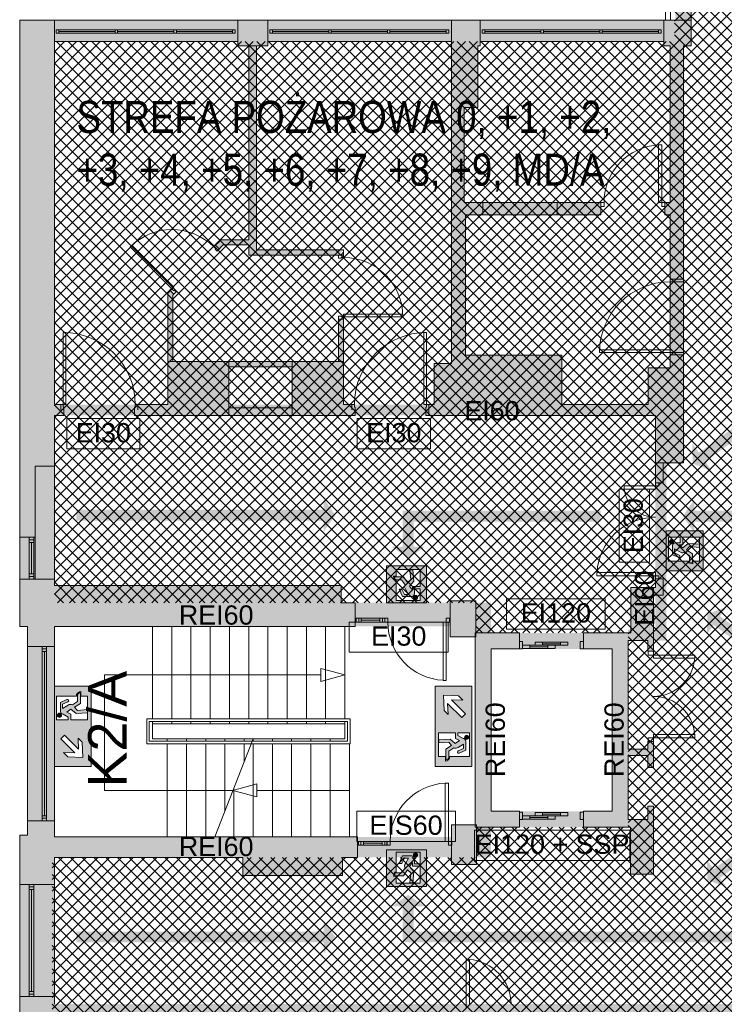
# Paper-space layout 'AP-07 STREFY POŻAROWE I EWAKUACJA - PIĘTRO 5' of a CAD drawing. Header units: millimetres. Extents: x 0 to 594, y 0 to 450.
# Tile 4 of 14: x 71 to 181, y 202 to 355. Entities that reach past the tile are written whole.
import ezdxf
from ezdxf.xclip import XClip

# ---------------------------------------------------------------- set-up
doc = ezdxf.new("R2010")
doc.units = ezdxf.units.MM
doc.header["$MEASUREMENT"] = 0
doc.header["$XCLIPFRAME"] = 0
for name, color, linetype, lineweight, true_color in [('A_ewakuacja_Nr_pióra__104', 7, 'Continuous', 5, 0x006532), ('A_podkład_Nr_pióra__254', 7, 'Continuous', 5, 0xfdfdfd), ('A_ppoż proj_Nr_pióra__104', 7, 'Continuous', 5, 0x006532), ('A_ppoż proj_Nr_pióra__70', 7, 'Continuous', 5, 0x65fe00), ('A_ppoż proj_Nr_pióra__71', 7, 'Continuous', 5, 0xcbfe65), ('A_ppoż proj_Nr_pióra__82', 7, 'Continuous', 5, 0x329800)]:
    doc.layers.add(name, color=color, linetype=linetype, lineweight=lineweight, true_color=true_color)
for name, color, linetype, lineweight in [('A_ewakuacja_Nr_pióra__4', 94, 'Continuous', 18), ('A_podkład_Nr_pióra__2', 8, 'Continuous', 13), ('A_ppoż proj_Nr_pióra__1', 7, 'Continuous', 20), ('A_ppoż proj_Nr_pióra__4', 94, 'Continuous', 18), ('A_ppoż proj_Nr_pióra__81', 2, 'Continuous', 5)]:
    doc.layers.add(name, color=color, linetype=linetype, lineweight=lineweight)
doc.layers.add('A_podrys', color=7, linetype='Continuous')
doc.styles.add('STYL_AUTOMATYCZNY_1', font='arial.ttf')
doc.styles.add('STYL_AUTOMATYCZNY_2', font='ARIALN.TTF')
doc.linetypes.add('BATTING', pattern='A,0,[1,AP-07 STREFY POŻAROWE I EWAKUACJA - PIĘTRO 51.Shx,S=4.001,R=0,X=0,Y=0],-4.001,0', length=4.001)

# ---------------------------------------------------------------- blocks, each defined once
blk = doc.blocks.new('Rysunek_1_1', base_point=(-1569.28, -182.96))
at = {"layer": 'A_ewakuacja_Nr_pióra__104', "linetype": 'Continuous', "lineweight": 0, "true_color": 0x004c26}
h = blk.add_hatch(color=118, dxfattribs=at)
h.paths.add_polyline_path([(171.53, 275.49), (171.53, 269.24), (177.27, 269.24), (177.27, 275.49)])
h.paths.add_polyline_path([(174.08, 273.29), (174.08, 274.49), (176.71, 274.49), (176.71, 270.77), (175.66, 270.77), (175.66, 270.34), (175, 270.51), (175, 270.77), (171.88, 270.77), (171.88, 274.49), (173.7, 274.49), (173.7, 273.6), (172.91, 273.6, 0.414214), (172.49, 273.19), (172.49, 271.76), (173.64, 271.25), (173.64, 271.65), (172.82, 272.04), (172.82, 272.7), (173.66, 272.22), (173.84, 272.11, 0.230447), (174.33, 272.15), (175.12, 271.6), (175.12, 270.61), (175.59, 270.48), (175.59, 271.91), (174.68, 272.51), (175.13, 273.04), (176.68, 272.89), (176.68, 273.38), (174.91, 273.51), (174.11, 272.83), (173.48, 273.29)], flags=0)
for points in [[(172.02, 273.67, 1), (172.64, 273.88, 1)], [(132.32, 264.77, 1), (132.53, 265.39, 1)], [(76.78, 247.02, 1), (77.07, 246.43, 1)], [(140.56, 243, 1), (140.27, 243.59, 1)], [(132.32, 225.26, 1), (132.53, 224.64, 1)]]:
    blk.add_hatch(color=118, dxfattribs=at).paths.add_polyline_path(points)
h = blk.add_hatch(color=118, dxfattribs=at)
h.paths.add_polyline_path([(134.14, 264.27), (134.14, 270.01), (127.9, 270.01), (127.9, 264.27)])
h.paths.add_polyline_path([(131.95, 266.83), (131.95, 266.23), (131.48, 266.86), (132.16, 267.66), (132.03, 269.42), (131.55, 269.42), (131.69, 267.88), (131.16, 267.42), (130.57, 268.33), (129.14, 268.33), (129.26, 267.86), (130.25, 267.86), (130.81, 267.08, 0.230447), (130.77, 266.58), (130.87, 266.41), (131.36, 265.56), (130.69, 265.56), (130.3, 266.39), (129.9, 266.39), (130.41, 265.24), (131.84, 265.24, 0.414214), (132.25, 265.65), (132.25, 266.45), (133.14, 266.45), (133.14, 264.62), (129.43, 264.62), (129.43, 267.75), (129.17, 267.75), (128.99, 268.41), (129.43, 268.41), (129.43, 269.46), (133.14, 269.46), (133.14, 266.83)], flags=0)
h = blk.add_hatch(color=118, dxfattribs=at)
h.paths.add_polyline_path([(81.86, 251.26), (76.12, 251.26), (76.12, 245.01), (81.86, 245.01)])
h.paths.add_polyline_path([(76.47, 246.01), (76.47, 249.73), (79.6, 249.73), (79.6, 249.99, -0.24241), (80.26, 250.46), (80.26, 249.73), (81.3, 249.73), (81.3, 246.01), (78.68, 246.01), (78.68, 246.9), (78.08, 247.2), (78.71, 247.67), (79.51, 246.99), (81.27, 247.12), (81.27, 247.61), (79.73, 247.46), (79.27, 247.99), (80.18, 248.59), (80.18, 250.24, 0.304489), (79.71, 249.89), (79.71, 248.9), (78.93, 248.35, 0.230447), (78.43, 248.39), (78.26, 248.28), (77.41, 247.8), (77.41, 248.46), (78.24, 248.85, 1.14772), (78.09, 249.18), (77.08, 248.74), (77.08, 247.31, 0.414214), (77.5, 246.9), (78.3, 246.45), (78.3, 246.01)], flags=0)
h = blk.add_hatch(color=118, dxfattribs=at)
h.paths.add_polyline_path([(135.48, 251.26), (135.48, 245.01), (141.22, 245.01), (141.22, 251.26)])
h.paths.add_polyline_path([(136.88, 247.49), (136.77, 249.86), (139.13, 249.75), (139.79, 249.09), (138.02, 249.16), (140.23, 246.95), (139.66, 246.38), (137.44, 248.58), (137.52, 246.85)], flags=0)
h = blk.add_hatch(color=118, dxfattribs=at)
h.paths.add_polyline_path([(81.86, 238.76), (81.86, 245.01), (76.12, 245.01), (76.12, 238.76)])
h.paths.add_polyline_path([(80.46, 242.53), (80.56, 240.16), (78.21, 240.27), (77.55, 240.92), (79.32, 240.86), (77.11, 243.07), (77.68, 243.64), (79.89, 241.43), (79.82, 243.17)], flags=0)
h = blk.add_hatch(color=118, dxfattribs=at)
h.paths.add_polyline_path([(135.48, 238.76), (141.22, 238.76), (141.22, 245.01), (135.48, 245.01)])
h.paths.add_polyline_path([(140.87, 244.01), (140.87, 240.29), (137.74, 240.29), (137.74, 240.03, -0.24241), (137.08, 239.55), (137.08, 240.29), (136.03, 240.29), (136.03, 244), (138.66, 244), (138.66, 243.11), (139.26, 242.81), (138.63, 242.35), (137.83, 243.03), (136.07, 242.9), (136.07, 242.41), (137.61, 242.55), (138.06, 242.03), (137.16, 241.43), (137.16, 239.78, 0.304489), (137.63, 240.13), (137.63, 241.12), (138.41, 241.67, 0.230447), (138.91, 241.63), (139.08, 241.73), (139.93, 242.22), (139.93, 241.56), (139.1, 241.17, 1.14772), (139.25, 240.83), (140.25, 241.28), (140.25, 242.71, 0.414214), (139.84, 243.12), (139.04, 243.56), (139.04, 244.01)], flags=0)
h = blk.add_hatch(color=118, dxfattribs=at)
h.paths.add_polyline_path([(134.14, 225.76), (127.9, 225.76), (127.9, 220.02), (134.14, 220.02)])
h.paths.add_polyline_path([(131.95, 223.2), (133.14, 223.2), (133.14, 220.58), (129.43, 220.58), (129.43, 221.63), (128.99, 221.63), (129.17, 222.28), (129.43, 222.28), (129.43, 225.41), (133.14, 225.41), (133.14, 223.58), (132.25, 223.58), (132.25, 224.38, 0.414214), (131.84, 224.8), (130.41, 224.8), (129.9, 223.64), (130.3, 223.64), (130.69, 224.47), (131.36, 224.47), (130.87, 223.62), (130.77, 223.45, 0.230447), (130.81, 222.95), (130.25, 222.17), (129.26, 222.17), (129.14, 221.7), (130.57, 221.7), (131.16, 222.61), (131.69, 222.15), (131.55, 220.61), (132.03, 220.61), (132.16, 222.37), (131.48, 223.17), (131.95, 223.8)], flags=0)
at = {"layer": 'A_podkład_Nr_pióra__2', "linetype": 'Continuous', "lineweight": 13}
h = blk.add_hatch(dxfattribs=at)
h.set_pattern_fill('CEGŁA_ZWYKŁA_0001', color=8, style=0, pattern_type=2)
h.set_pattern_definition([(45, (-1795.77445, 1342.5729), (-0.4596194, 0.4596194), [])])
h.paths.add_polyline_path([(120.42, 318.47), (121.22, 318.47), (121.22, 319.27)])
at = {"layer": 'A_podkład_Nr_pióra__254', "linetype": 'Continuous', "lineweight": 5, "true_color": 0xfdfdfd}
h = blk.add_hatch(color=7, dxfattribs=at)
h.paths.add_polyline_path([(70.72, 133.27), (538.72, 133.27), (538.72, 136.57), (538.72, 199.87), (538.72, 202.87), (534.02, 202.87), (534.02, 201.67), (532.42, 201.67), (532.42, 199.87), (533.32, 199.87), (533.32, 136.57), (504.72, 136.57), (504.72, 137.27), (503.22, 137.27), (503.22, 159.77), (508.32, 159.77), (508.32, 166.27), (503.22, 166.27), (503.22, 178.37), (513.92, 178.37), (513.92, 181.47), (521.22, 181.47), (521.22, 199.87), (521.42, 199.87), (521.42, 201.67), (520.12, 201.67), (520.12, 199.87), (519.92, 199.87), (519.92, 182.77), (513.92, 182.77), (503.22, 182.77), (503.22, 195.67), (512.12, 195.67), (512.12, 201.67), (493.62, 201.67), (483.12, 201.67), (482.22, 201.67), (482.22, 195.67), (483.12, 195.67), (483.12, 199.77), (493.62, 199.77), (493.62, 195.67), (501.62, 195.67), (501.62, 137.27), (500.42, 137.27), (500.42, 136.57), (471.82, 136.57), (471.82, 137.27), (471.82, 145.07), (470.52, 145.07), (470.52, 186.87), (471.62, 186.87), (471.62, 193.67), (470.52, 193.67), (470.52, 199.87), (471.22, 199.87), (471.22, 201.67), (468.62, 201.67), (468.62, 199.87), (468.92, 199.87), (468.92, 193.67), (467.82, 193.67), (467.82, 186.87), (468.92, 186.87), (468.92, 145.07), (468.02, 145.07), (468.02, 137.27), (467.42, 137.27), (467.42, 136.57), (438.82, 136.57), (438.82, 137.27), (437.22, 137.27), (437.22, 195.67), (445.62, 195.67), (445.62, 199.87), (456.02, 199.87), (456.02, 195.67), (456.62, 195.67), (456.62, 199.87), (456.62, 201.67), (445.62, 201.67), (427.62, 201.67), (416.42, 201.67), (416.42, 199.87), (416.42, 195.67), (417.02, 195.67), (417.02, 199.87), (427.62, 199.87), (427.62, 195.67), (435.62, 195.67), (435.62, 137.27), (434.42, 137.27), (434.42, 136.57), (405.82, 136.57), (405.82, 137.27), (405.82, 145.27), (404.72, 145.27), (404.72, 186.87), (405.62, 186.87), (405.62, 193.67), (404.82, 193.67), (404.82, 199.87), (404.82, 201.67), (402.42, 201.67), (402.42, 199.87), (403.12, 199.87), (403.12, 193.67), (401.82, 193.67), (401.82, 186.87), (402.92, 186.87), (402.92, 175.97), (402.22, 175.97), (402.22, 174.97), (402.92, 174.97), (402.92, 145.27), (401.82, 145.27), (401.82, 137.27), (401.52, 137.27), (401.52, 136.57), (372.92, 136.57), (372.92, 137.27), (371.52, 137.27), (371.52, 174.97), (386.12, 174.97), (386.12, 179.27), (390.22, 179.27), (390.22, 174.97), (391.22, 174.97), (391.22, 175.97), (390.82, 175.97), (390.82, 179.87), (386.12, 179.87), (386.12, 180.07), (385.22, 180.07), (385.22, 175.97), (371.52, 175.97), (371.52, 195.67), (385.22, 195.67), (385.22, 187.07), (386.12, 187.07), (386.12, 195.67), (390.92, 195.67), (390.92, 199.87), (391.42, 199.87), (391.42, 201.67), (390.92, 201.67), (369.82, 201.67), (362.02, 201.67), (350.62, 201.67), (350.62, 199.87), (350.92, 199.87), (350.92, 195.57), (351.52, 195.57), (351.52, 199.87), (362.02, 199.87), (362.02, 195.57), (369.82, 195.57), (369.82, 137.27), (368.42, 137.27), (368.42, 136.57), (339.82, 136.57), (339.82, 137.27), (339.62, 137.27), (339.62, 145.27), (339.12, 145.27), (339.12, 187.17), (339.62, 187.17), (339.62, 193.97), (338.52, 193.97), (338.52, 199.87), (339.02, 199.87), (339.02, 201.67), (337.02, 201.67), (337.02, 199.87), (337.02, 193.97), (336.02, 193.97), (336.02, 187.17), (336.42, 187.17), (336.42, 145.27), (336.02, 145.27), (336.02, 137.27), (335.72, 137.27), (335.72, 136.57), (307.12, 136.57), (307.12, 137.27), (305.72, 137.27), (305.72, 195.67), (314.22, 195.67), (314.22, 199.87), (324.72, 199.87), (324.72, 195.67), (325.32, 195.67), (325.32, 199.87), (325.42, 199.87), (325.42, 201.67), (314.22, 201.67), (295.42, 201.67), (284.42, 201.67), (284.42, 199.87), (284.32, 199.87), (284.32, 195.67), (284.92, 195.67), (284.92, 199.87), (295.42, 199.87), (295.42, 195.67), (303.92, 195.67), (303.92, 137.27), (302.72, 137.27), (302.72, 136.57), (274.12, 136.57), (274.12, 137.27), (273.52, 137.27), (273.52, 145.27), (273.02, 145.27), (273.02, 187.17), (273.47, 187.17), (273.47, 193.97), (272.42, 193.97), (272.42, 199.87), (272.82, 199.87), (272.82, 201.67), (271.67, 201.67), (269.62, 201.67), (269.62, 199.77), (270.72, 199.77), (270.72, 193.97), (269.87, 193.97), (269.87, 187.17), (270.32, 187.17), (270.32, 145.27), (269.92, 145.27), (269.92, 137.27), (269.42, 137.27), (269.42, 136.57), (240.82, 136.57), (240.82, 137.27), (239.32, 137.27), (239.32, 195.67), (247.72, 195.67), (247.72, 199.77), (258.22, 199.77), (258.22, 195.67), (258.82, 195.67), (258.82, 199.77), (258.62, 199.77), (258.62, 201.67), (247.72, 201.67), (236.52, 201.67), (236.52, 195.67), (237.62, 195.67), (237.62, 137.27), (236.42, 137.27), (236.42, 136.57), (207.82, 136.57), (207.82, 137.27), (207.42, 137.27), (207.42, 145.27), (205.12, 145.27), (205.12, 187.17), (207.42, 187.17), (207.42, 195.77), (220.52, 195.77), (220.52, 201.67), (198.62, 201.67), (186.72, 201.67), (186.72, 200.07), (187.52, 200.07), (187.52, 195.67), (188.62, 195.67), (188.62, 200.07), (198.62, 200.07), (198.62, 195.77), (203.62, 195.77), (203.62, 187.17), (203.62, 182.37), (188.62, 182.37), (188.62, 187.67), (187.52, 187.67), (187.52, 181.27), (203.62, 181.27), (203.62, 145.27), (203.62, 137.27), (203.52, 137.27), (203.52, 136.57), (174.92, 136.57), (174.92, 137.27), (173.52, 137.27), (173.52, 169.87), (171.92, 169.87), (171.92, 137.27), (170.52, 137.27), (170.52, 136.57), (141.92, 136.57), (141.92, 137.27), (141.62, 137.27), (141.62, 145.07), (140.62, 145.07), (140.62, 181.67), (147.02, 181.67), (147.02, 178.67), (160.72, 178.67), (160.72, 195.27), (160.72, 200.07), (169.32, 200.07), (169.32, 196.07), (171.92, 196.07), (171.92, 178.87), (173.52, 178.87), (173.52, 200.07), (177.72, 200.07), (177.72, 201.67), (173.52, 201.67), (169.32, 201.67), (160.72, 201.67), (149.42, 201.67), (147.82, 201.67), (147.82, 200.47), (149.42, 200.47), (149.42, 195.27), (159.52, 195.27), (159.52, 182.67), (147.02, 182.67), (140.62, 182.67), (140.62, 186.57), (141.82, 186.57), (141.82, 194.17), (137.82, 194.17), (137.82, 191.27), (127.92, 191.27), (127.92, 196.37), (127.92, 198.27), (130.02, 198.27), (130.02, 200.47), (139.82, 200.47), (139.82, 201.67), (130.02, 201.67), (127.92, 201.67), (121.12, 201.67), (121.12, 196.37), (127.32, 196.37), (127.32, 191.27), (121.12, 191.27), (121.12, 183.97), (137.82, 183.97), (137.82, 145.07), (137.82, 137.27), (137.62, 137.27), (137.62, 136.57), (109.02, 136.57), (109.02, 137.27), (104.72, 137.27), (104.72, 136.57), (76.12, 136.57), (76.12, 164.67), (101.52, 164.67), (101.52, 195.87), (109.32, 195.87), (109.32, 200.07), (112.12, 200.07), (112.12, 201.67), (109.32, 201.67), (93.52, 201.67), (90.52, 201.67), (90.52, 200.07), (93.52, 200.07), (93.52, 195.87), (100.02, 195.87), (100.02, 166.27), (76.12, 166.27), (76.12, 200.07), (81.52, 200.07), (81.52, 201.67), (76.12, 201.67), (76.12, 202.87), (76.12, 224.57), (105.52, 224.57), (105.52, 221.77), (121.07, 221.77), (121.07, 224.57), (123.37, 224.57), (123.37, 226.47), (123.52, 226.47), (123.52, 227.07), (123.37, 227.07), (123.37, 227.77), (121.07, 227.77), (105.52, 227.77), (76.12, 227.77), (76.12, 228.02), (76.12, 257.47), (76.12, 260.57), (120.82, 260.57), (123.02, 260.57), (123.02, 261.27), (123.17, 261.27), (123.17, 261.87), (123.02, 261.87), (123.02, 264.27), (120.82, 264.27), (120.82, 266.97), (76.12, 266.97), (76.12, 293.47), (93.82, 293.47), (103.32, 293.47), (113.22, 293.47), (122.52, 293.47), (122.52, 295.17), (121.22, 295.17), (121.22, 301.87), (121.22, 308.47), (120.42, 308.47), (120.42, 301.87), (113.22, 301.87), (103.32, 301.87), (94.62, 301.87), (94.62, 312.23), (94.76, 312.37), (94.2, 312.94), (93.82, 312.56), (93.82, 301.87), (93.82, 295.17), (76.12, 295.17), (76.12, 351.77), (104.72, 351.77), (104.72, 351.07), (106.42, 351.07), (106.42, 320.87), (102.13, 320.87), (101.27, 320.01), (101.83, 319.44), (102.46, 320.07), (106.42, 320.07), (106.42, 318.47), (120.42, 318.47), (121.22, 319.27), (107.62, 319.27), (107.62, 351.07), (109.42, 351.07), (109.42, 351.77), (138.02, 351.77), (138.02, 341.47), (138.02, 326.67), (138.02, 301.57), (135.32, 301.57), (135.32, 295.17), (134.52, 295.17), (134.52, 293.47), (155.22, 293.47), (168.72, 293.47), (169.82, 293.47), (169.82, 286.07), (169.82, 281.47), (171.02, 281.47), (171.02, 286.07), (174.22, 286.07), (174.22, 293.47), (174.22, 300.87), (174.22, 302.82), (174.22, 315.42), (174.22, 351.07), (175.42, 351.07), (175.42, 355.07), (175.42, 356.17), (175.42, 357.77), (175.42, 364.12), (175.42, 372.08), (175.42, 382.62), (175.42, 383.07), (175.42, 383.87), (174.17, 383.87), (169.42, 383.87), (144.92, 383.87), (144.92, 388.37), (169.02, 388.37), (172.62, 388.37), (173.52, 388.37), (174.17, 388.37), (175.42, 388.37), (175.42, 389.62), (175.42, 396.67), (174.17, 396.67), (173.52, 396.67), (172.92, 396.67), (172.92, 390.87), (169.02, 390.87), (144.92, 390.87), (144.92, 413.87), (169.42, 413.87), (172.92, 413.87), (172.92, 412.37), (172.92, 411.57), (173.02, 411.57), (173.02, 410.47), (173.52, 410.47), (174.17, 410.47), (175.42, 410.47), (175.42, 412.37), (175.42, 415.12), (175.42, 418.17), (175.42, 419.77), (174.17, 419.77), (173.52, 419.77), (173.02, 419.77), (172.92, 419.77), (172.92, 418.17), (172.92, 416.37), (169.42, 416.37), (144.92, 416.37), (144.92, 439.37), (169.02, 439.37), (172.62, 439.37), (172.92, 439.37), (172.92, 433.57), (173.52, 433.57), (174.17, 433.57), (175.42, 433.57), (175.42, 439.37), (175.42, 440.62), (175.42, 441.87), (175.42, 443.37), (174.17, 443.37), (173.52, 443.37), (173.52, 442.57), (173.02, 442.57), (172.92, 442.57), (172.92, 441.87), (172.62, 441.87), (169.02, 441.87), (143.67, 441.87), (142.42, 441.87), (142.42, 440.62), (142.42, 415.12), (142.42, 389.62), (142.42, 382.62), (142.42, 381.37), (143.67, 381.37), (169.42, 381.37), (172.92, 381.37), (172.92, 372.08), (172.92, 368.36), (172.92, 364.12), (172.92, 356.17), (172.92, 355.07), (171.12, 355.07), (109.42, 355.07), (104.72, 355.07), (70.72, 355.07), (70.72, 260.57), (71.92, 260.57), (71.92, 257.47), (71.92, 228.02), (70.72, 228.02), (70.72, 202.87)])
h.paths.add_polyline_path([(113.22, 294.67), (103.32, 294.67), (103.32, 301.07), (113.22, 301.07)], flags=0)
h.paths.add_polyline_path([(140.22, 326.67), (140.02, 326.67), (140.02, 341.47), (142.12, 341.47), (142.12, 351.07), (142.52, 351.07), (142.52, 351.77), (171.12, 351.77), (171.12, 351.07), (172.12, 351.07), (172.12, 326.67), (171.32, 326.67), (171.32, 324.77), (172.12, 324.77), (172.12, 315.42), (172.12, 302.82), (172.12, 300.87), (168.72, 300.87), (168.72, 295.17), (155.22, 295.17), (155.22, 302.87), (140.22, 302.87), (140.22, 324.77), (142.92, 324.77), (154.52, 324.77), (161.32, 324.77), (161.32, 326.67), (154.52, 326.67), (142.92, 326.67)], flags=0)
for points in [[(158.62, 229.27), (163.07, 229.27), (165.57, 229.27), (165.92, 229.27), (165.92, 221.97), (169.52, 221.97), (169.52, 230.47), (169.52, 232.57), (168.67, 232.57), (168.67, 230.47), (165.57, 230.47), (165.57, 240.47), (168.67, 240.47), (168.67, 238.57), (169.52, 238.57), (169.52, 242.62), (168.67, 242.62), (168.67, 241.47), (165.57, 241.47), (165.57, 258.37), (168.67, 258.37), (168.67, 256.72), (169.52, 256.72), (169.52, 258.37), (169.52, 265.47), (171.02, 265.47), (171.02, 268.47), (169.82, 268.47), (169.82, 266.67), (169.52, 266.67), (166.02, 266.67), (166.02, 259.57), (165.57, 259.57), (158.62, 259.57), (158.62, 257.07), (163.07, 257.07), (163.07, 231.77), (158.62, 231.77)], [(137.82, 258.97), (141.72, 258.97), (141.72, 229.67), (138.02, 229.67), (138.02, 223.47), (141.92, 223.47), (141.92, 229.27), (144.22, 229.27), (148.62, 229.27), (148.62, 231.77), (144.22, 231.77), (144.22, 257.07), (148.62, 257.07), (148.62, 259.57), (141.82, 259.57), (141.82, 264.57), (137.82, 264.57)]]:
    blk.add_hatch(color=7, dxfattribs=at).paths.add_polyline_path(points)
at = {"layer": 'A_ppoż proj_Nr_pióra__104', "linetype": 'Continuous', "lineweight": 5, "true_color": 0x006532}
for points in [[(187.63, 293.51), (186.64, 294.89), (176.61, 287.68), (175.58, 289.11), (175.64, 285.93), (178.63, 284.86), (177.6, 286.3)], [(79.55, 277.08), (118.11, 277.08), (118.11, 275.31), (119.91, 277.93), (118.11, 280.55), (118.11, 278.78), (79.55, 278.78)], [(175.9, 275.15), (175.9, 276.92), (195.79, 276.92), (195.79, 275.15), (197.59, 277.77), (195.79, 280.39), (195.79, 278.62), (175.9, 278.62), (175.9, 280.39), (174.1, 277.77)], [(128.68, 273.02), (131.3, 271.21), (133.92, 273.02), (132.15, 273.02), (132.15, 276.92), (161.29, 276.92), (161.29, 278.62), (130.45, 278.62), (130.45, 276.92), (130.45, 273.02)], [(189.91, 254.97), (179.89, 262.18), (180.92, 263.61), (177.92, 262.54), (177.86, 259.36), (178.89, 260.79), (188.92, 253.59)], [(189.91, 228.58), (188.92, 229.96), (178.89, 222.75), (177.86, 224.19), (177.92, 221.01), (180.92, 219.94), (179.89, 221.37)], [(128.68, 216.92), (130.45, 216.92), (130.45, 213.02), (130.45, 211.32), (182.47, 211.32), (182.47, 213.02), (132.15, 213.02), (132.15, 216.92), (133.92, 216.92), (131.3, 218.72)], [(79.55, 211.32), (118.11, 211.32), (118.11, 209.55), (119.91, 212.17), (118.11, 214.78), (118.11, 213.02), (79.55, 213.02)], [(175.5, 211.32), (195.39, 211.32), (195.39, 209.55), (197.19, 212.17), (195.39, 214.78), (195.39, 213.02), (175.5, 213.02)]]:
    blk.add_hatch(color=128, dxfattribs=at).paths.add_polyline_path(points)
at = {"layer": 'A_ppoż proj_Nr_pióra__4', "linetype": 'Continuous', "lineweight": 0, "true_color": 0x002000}
for points in [[(70.72, 260.57), (141.72, 260.57), (141.72, 264.27), (70.72, 264.27)], [(141.72, 264.27), (141.72, 224.57), (144.22, 224.57), (144.22, 264.27)], [(144.22, 257.07), (165.57, 257.07), (165.57, 259.57), (144.22, 259.57)], [(163.07, 257.07), (163.07, 231.77), (165.57, 231.77), (165.57, 257.07)], [(144.22, 231.77), (144.22, 229.27), (165.57, 229.27), (165.57, 231.77)], [(70.72, 224.57), (141.72, 224.57), (141.72, 227.77), (70.72, 227.77)]]:
    blk.add_hatch(color=98, dxfattribs=at).paths.add_polyline_path(points)
at = {"layer": 'A_ppoż proj_Nr_pióra__70', "linetype": 'Continuous', "lineweight": 0, "true_color": 0x193f00}
for points in [[(70.72, 293.47), (172.12, 293.47), (172.12, 295.17), (70.72, 295.17)], [(171.52, 258.37), (171.52, 293.47), (169.82, 293.47), (169.82, 258.37)], [(165.57, 258.37), (169.82, 258.37), (169.82, 260.07), (165.57, 260.07)]]:
    blk.add_hatch(color=88, dxfattribs=at).paths.add_polyline_path(points)
at = {"layer": 'A_ppoż proj_Nr_pióra__71', "linetype": 'Continuous', "lineweight": 5, "true_color": 0xcbfe65}
h = blk.add_hatch(dxfattribs=at)
h.set_pattern_fill('bloczki_betonowe_0001', color=71, style=0, pattern_type=2)
h.set_pattern_definition([(45, (-1569.2778, -182.9554), (-0.9192388, 0.9192388), []), (135, (-1569.2778, -182.9554), (0.9192388, 0.9192388), [])])
h.paths.add_polyline_path([(75.78, 224.57), (75.78, 136.39), (204.28, 136.39), (204.28, 201.42), (215.02, 201.42), (215.02, 265.17), (204.02, 265.17), (204.02, 355.07), (211.17, 355.07), (211.17, 439.37), (172.83, 439.37), (172.83, 351.77), (76.12, 351.77), (76.12, 264.27), (141.82, 264.27), (141.82, 259.57), (165.57, 259.57), (165.57, 229.27), (141.92, 229.27), (141.92, 224.57)])
at = {"layer": 'A_ppoż proj_Nr_pióra__81', "linetype": 'Continuous', "lineweight": 0, "true_color": 0x3f3f00}
for points in [[(172.12, 355.07), (172.12, 293.49), (174.22, 293.49), (174.22, 355.07)], [(70.72, 201.7), (70.72, 200.07), (203.62, 200.07), (203.62, 201.7)]]:
    blk.add_hatch(color=48, dxfattribs=at).paths.add_polyline_path(points)
at = {"layer": 'A_ewakuacja_Nr_pióra__4', "color": 94, "linetype": 'Continuous', "lineweight": 18, "flags": 128}
for points in [[(177.27, 275.49), (177.27, 269.24), (171.53, 269.24), (171.53, 275.49)], [(171.53, 275.49), (177.27, 275.49)], [(134.14, 270.01), (127.9, 270.01), (127.9, 264.27), (134.14, 264.27)], [(134.14, 264.27), (134.14, 270.01)], [(76.12, 245.01), (76.12, 251.26), (81.86, 251.26), (81.86, 245.01)], [(135.48, 245.01), (135.48, 251.26), (141.22, 251.26), (141.22, 245.01)], [(81.86, 245.01), (81.86, 238.76), (76.12, 238.76), (76.12, 245.01)], [(141.22, 245.01), (141.22, 238.76), (135.48, 238.76), (135.48, 245.01)], [(134.14, 220.02), (127.9, 220.02), (127.9, 225.76), (134.14, 225.76)], [(134.14, 225.76), (134.14, 220.02)]]:
    blk.add_lwpolyline(points, dxfattribs=at)
for points in [[(176.71, 274.49), (174.08, 274.49), (174.08, 273.29), (173.48, 273.29), (174.11, 272.83), (174.91, 273.51), (176.68, 273.38), (176.68, 272.89), (175.13, 273.04), (174.68, 272.51), (175.59, 271.91), (175.59, 270.48), (175.12, 270.61), (175.12, 271.6), (174.33, 272.15, -0.230447), (173.84, 272.11), (173.66, 272.22), (172.82, 272.7), (172.82, 272.04), (173.64, 271.65), (173.64, 271.25), (172.49, 271.76), (172.49, 273.19, -0.414214), (172.91, 273.6), (173.7, 273.6), (173.7, 274.49), (171.88, 274.49), (171.88, 270.77), (175, 270.77), (175, 270.51), (175.66, 270.34), (175.66, 270.77), (176.71, 270.77)], [(133.14, 269.46), (133.14, 266.83), (131.95, 266.83), (131.95, 266.23), (131.48, 266.86), (132.16, 267.66), (132.03, 269.42), (131.55, 269.42), (131.69, 267.88), (131.16, 267.42), (130.57, 268.33), (129.14, 268.33), (129.26, 267.86), (130.25, 267.86), (130.81, 267.08, 0.230447), (130.77, 266.58), (130.87, 266.41), (131.36, 265.56), (130.69, 265.56), (130.3, 266.39), (129.9, 266.39), (130.41, 265.24), (131.84, 265.24, 0.414214), (132.25, 265.65), (132.25, 266.45), (133.14, 266.45), (133.14, 264.62), (129.43, 264.62), (129.43, 267.75), (129.17, 267.75), (128.99, 268.41), (129.43, 268.41), (129.43, 269.46)], [(81.3, 246.01), (78.68, 246.01), (78.68, 246.9), (78.08, 247.2), (78.71, 247.67), (79.51, 246.99), (81.27, 247.12), (81.27, 247.61), (79.73, 247.46), (79.27, 247.99), (80.18, 248.59), (80.18, 250.24, 0.304489), (79.71, 249.89), (79.71, 248.9), (78.93, 248.35, 0.230447), (78.43, 248.39), (78.26, 248.28), (77.41, 247.8), (77.41, 248.46), (78.24, 248.85, 1.14772), (78.09, 249.18), (77.08, 248.74), (77.08, 247.31, 0.414214), (77.5, 246.9), (78.3, 246.45), (78.3, 246.01), (76.47, 246.01), (76.47, 249.73), (79.6, 249.73), (79.6, 249.99, -0.24241), (80.26, 250.46), (80.26, 249.73), (81.3, 249.73)], [(136.03, 244), (138.66, 244), (138.66, 243.11), (139.26, 242.81), (138.63, 242.35), (137.83, 243.03), (136.07, 242.9), (136.07, 242.41), (137.61, 242.55), (138.06, 242.03), (137.16, 241.43), (137.16, 239.78, 0.304489), (137.63, 240.13), (137.63, 241.12), (138.41, 241.67, 0.230447), (138.91, 241.63), (139.08, 241.73), (139.93, 242.22), (139.93, 241.56), (139.1, 241.17, 1.14772), (139.25, 240.83), (140.25, 241.28), (140.25, 242.71, 0.414214), (139.84, 243.12), (139.04, 243.56), (139.04, 244.01), (140.87, 244.01), (140.87, 240.29), (137.74, 240.29), (137.74, 240.03, -0.24241), (137.08, 239.55), (137.08, 240.29), (136.03, 240.29)], [(133.14, 220.58), (133.14, 223.2), (131.95, 223.2), (131.95, 223.8), (131.48, 223.17), (132.16, 222.37), (132.03, 220.61), (131.55, 220.61), (131.69, 222.15), (131.16, 222.61), (130.57, 221.7), (129.14, 221.7), (129.26, 222.17), (130.25, 222.17), (130.81, 222.95, -0.230447), (130.77, 223.45), (130.87, 223.62), (131.36, 224.47), (130.69, 224.47), (130.3, 223.64), (129.9, 223.64), (130.41, 224.8), (131.84, 224.8, -0.414214), (132.25, 224.38), (132.25, 223.58), (133.14, 223.58), (133.14, 225.41), (129.43, 225.41), (129.43, 222.28), (129.17, 222.28), (128.99, 221.63), (129.43, 221.63), (129.43, 220.58)]]:
    blk.add_lwpolyline(points, format="xyb", close=True, dxfattribs=at)
for points in [[(139.66, 246.38), (140.23, 246.95), (138.02, 249.16), (139.79, 249.09), (139.13, 249.75), (136.77, 249.86), (136.88, 247.49), (137.52, 246.85), (137.44, 248.58)], [(77.68, 243.64), (77.11, 243.07), (79.32, 240.86), (77.55, 240.92), (78.21, 240.27), (80.56, 240.16), (80.46, 242.53), (79.82, 243.17), (79.89, 241.43)]]:
    blk.add_lwpolyline(points, close=True, dxfattribs=at)
at = {"layer": 'A_ewakuacja_Nr_pióra__4', "color": 94, "linetype": 'Continuous', "lineweight": 18}
for centre in [(172.33, 273.77), (132.43, 265.08), (76.93, 246.73), (140.41, 243.29), (132.43, 224.95)]:
    blk.add_circle(centre, 0.328, dxfattribs=at)
at = {"layer": 'A_podkład_Nr_pióra__2', "color": 8, "linetype": 'Continuous', "lineweight": 13}
for p, q in [((175.42, 351.07), (175.42, 396.67)), ((171.42, 379.87), (171.42, 355.07)), ((70.72, 355.07), (70.72, 260.57)), ((175.42, 355.07), (70.72, 355.07)), ((76.12, 295.17), (76.12, 355.07)), ((104.72, 355.07), (104.72, 351.07)), ((109.42, 351.07), (109.42, 355.07)), ((138.02, 355.07), (138.02, 301.57)), ((142.52, 351.07), (142.52, 355.07)), ((171.12, 355.07), (171.12, 351.07)), ((104.32, 353.57), (76.42, 353.57)), ((76.42, 353.57), (76.42, 353.07)), ((76.42, 353.07), (104.32, 353.07)), ((76.82, 353.57), (76.82, 353.07)), ((76.82, 353.32), (85.59, 353.32)), ((85.59, 353.57), (85.59, 353.07)), ((85.99, 353.57), (85.99, 353.07)), ((85.99, 353.32), (94.75, 353.32)), ((94.75, 353.57), (94.75, 353.07)), ((95.15, 353.57), (95.15, 353.07)), ((95.15, 353.32), (103.92, 353.32)), ((103.92, 353.57), (103.92, 353.07)), ((104.32, 353.07), (104.32, 353.57)), ((137.62, 353.57), (109.72, 353.57)), ((109.72, 353.57), (109.72, 353.07)), ((109.72, 353.07), (137.62, 353.07)), ((110.12, 353.57), (110.12, 353.07)), ((110.12, 353.32), (118.89, 353.32)), ((118.89, 353.57), (118.89, 353.07)), ((119.29, 353.57), (119.29, 353.07)), ((119.29, 353.32), (128.05, 353.32)), ((128.05, 353.57), (128.05, 353.07)), ((128.45, 353.57), (128.45, 353.07)), ((128.45, 353.32), (137.22, 353.32)), ((137.22, 353.57), (137.22, 353.07)), ((137.62, 353.07), (137.62, 353.57)), ((170.72, 353.57), (142.82, 353.57)), ((142.82, 353.57), (142.82, 353.07)), ((142.82, 353.07), (170.72, 353.07)), ((143.22, 353.57), (143.22, 353.07)), ((143.22, 353.32), (151.99, 353.32)), ((151.99, 353.57), (151.99, 353.07)), ((152.39, 353.57), (152.39, 353.07)), ((152.39, 353.32), (161.15, 353.32)), ((161.15, 353.57), (161.15, 353.07)), ((161.55, 353.57), (161.55, 353.07)), ((161.55, 353.32), (170.32, 353.32)), ((170.32, 353.57), (170.32, 353.07)), ((170.72, 353.07), (170.72, 353.57)), ((76.12, 351.77), (104.72, 351.77)), ((109.42, 351.77), (138.02, 351.77)), ((142.52, 351.77), (171.12, 351.77)), ((104.72, 351.07), (109.42, 351.07)), ((106.42, 351.07), (106.42, 320.87)), ((107.62, 319.27), (107.62, 351.07)), ((142.12, 351.07), (142.52, 351.07)), ((142.12, 341.47), (142.12, 351.07)), ((171.12, 351.07), (172.12, 351.07)), ((172.12, 351.07), (172.12, 326.67)), ((174.22, 351.07), (175.42, 351.07)), ((174.22, 286.07), (174.22, 351.07)), ((140.02, 326.67), (140.02, 341.47)), ((140.02, 341.47), (142.12, 341.47)), ((170.82, 335.67), (170.32, 335.67)), ((170.32, 326.67), (170.32, 335.67)), ((170.82, 335.67), (170.82, 326.07)), ((161.82, 326.67), (140.02, 326.67)), ((142.92, 326.67), (142.92, 324.77)), ((154.52, 324.77), (154.52, 326.67)), ((161.32, 326.67), (161.32, 324.77)), ((161.82, 326.07), (161.32, 326.07)), ((161.82, 326.67), (161.82, 326.07)), ((172.12, 326.67), (170.32, 326.67)), ((170.82, 326.07), (171.32, 326.07)), ((171.32, 326.67), (171.32, 324.77)), ((140.22, 324.77), (161.32, 324.77)), ((140.22, 302.87), (140.22, 324.77)), ((171.32, 324.77), (172.12, 324.77)), ((172.12, 324.77), (172.12, 300.87)), ((101, 319.74), (102.13, 320.87)), ((106.42, 320.87), (102.13, 320.87)), ((88.21, 320.02), (87.93, 319.74)), ((87.93, 319.74), (94.75, 312.92)), ((94.75, 313.49), (88.21, 320.02)), ((101.28, 319.46), (101, 319.74)), ((101.2, 319.37), (101.28, 319.46)), ((101.48, 319.09), (101.2, 319.37)), ((101.27, 320.01), (101.83, 319.44)), ((102.46, 320.07), (101.48, 319.09)), ((102.46, 320.07), (106.42, 320.07)), ((106.42, 320.07), (106.42, 318.47)), ((121.22, 318.47), (106.42, 318.47)), ((121.22, 319.27), (107.62, 319.27)), ((120.42, 318.47), (120.42, 317.97)), ((120.42, 317.97), (120.82, 317.97)), ((120.82, 317.97), (120.82, 318.09)), ((120.82, 318.09), (121.22, 318.09)), ((121.22, 318.09), (121.22, 319.27)), ((172.12, 314.7), (172.12, 314.3)), ((174.22, 314.7), (172.12, 314.7)), ((93.82, 312.56), (94.75, 313.49)), ((172.12, 314.3), (174.22, 314.3)), ((93.82, 312.56), (93.82, 295.17)), ((94.2, 312.94), (94.76, 312.37)), ((95.11, 312.73), (94.62, 312.23)), ((94.62, 301.87), (94.62, 312.23)), ((94.75, 312.92), (94.83, 313.01)), ((94.83, 313.01), (95.11, 312.73)), ((120.82, 308.97), (120.42, 308.97)), ((120.42, 308.97), (120.42, 301.87)), ((120.82, 308.85), (120.82, 308.97)), ((130.46, 308.85), (120.82, 308.85)), ((121.22, 309.25), (130.46, 309.25)), ((121.22, 295.17), (121.22, 309.25)), ((130.46, 309.25), (130.46, 308.85)), ((121.22, 308.47), (120.42, 308.47)), ((77.5, 306.41), (77.5, 294.77)), ((77.9, 306.41), (77.5, 306.41)), ((77.9, 295.17), (77.9, 306.41)), ((133.74, 295.17), (133.74, 306.41)), ((133.74, 306.41), (134.14, 306.41)), ((134.14, 306.41), (134.14, 294.77)), ((155.22, 302.87), (140.22, 302.87)), ((155.22, 295.17), (155.22, 302.87)), ((172.12, 303.7), (161.12, 303.7)), ((161.12, 303.7), (161.12, 303.3)), ((172.12, 303.3), (161.12, 303.3)), ((172.12, 303.3), (174.22, 303.3)), ((172.12, 302.9), (174.22, 302.9)), ((121.22, 301.87), (93.82, 301.87)), ((103.32, 293.47), (103.32, 301.87)), ((103.32, 301.07), (113.22, 301.07)), ((113.22, 301.87), (113.22, 293.47)), ((135.32, 301.57), (135.32, 295.17)), ((135.32, 301.57), (138.02, 301.57)), ((172.12, 300.87), (168.72, 300.87)), ((168.72, 300.87), (168.72, 295.17)), ((76.12, 295.17), (77.9, 295.17)), ((77.12, 295.17), (77.12, 294.37)), ((77.5, 294.77), (77.62, 294.77)), ((77.62, 294.77), (77.62, 293.47)), ((88.62, 293.47), (88.62, 294.77)), ((88.62, 294.77), (88.74, 294.77)), ((88.74, 294.77), (88.74, 295.17)), ((93.82, 295.17), (88.76, 295.17)), ((89.12, 295.17), (89.12, 294.37)), ((122.9, 295.17), (121.22, 295.17)), ((122.52, 295.17), (122.52, 294.37)), ((122.9, 294.77), (122.9, 295.17)), ((123.02, 294.77), (122.9, 294.77)), ((123.02, 293.47), (123.02, 294.77)), ((135.32, 295.17), (133.74, 295.17)), ((134.14, 294.77), (134.02, 294.77)), ((134.02, 294.77), (134.02, 293.47)), ((134.52, 295.17), (134.52, 293.47)), ((168.72, 295.17), (155.22, 295.17)), ((76.12, 293.47), (77.62, 293.47)), ((76.12, 266.97), (76.12, 293.47)), ((88.62, 293.47), (123.02, 293.47)), ((113.22, 294.67), (103.32, 294.67)), ((134.02, 293.47), (156.52, 293.47)), ((156.52, 293.47), (169.82, 293.47)), ((169.82, 293.47), (169.82, 282.98)), ((73.12, 267.97), (73.12, 285.57)), ((76.12, 285.57), (73.12, 285.57)), ((169.82, 286.07), (174.22, 286.07)), ((171.02, 282.98), (171.02, 286.07)), ((164.97, 282.48), (170.37, 282.48)), ((164.97, 282.48), (164.97, 281.98)), ((169.82, 281.98), (169.82, 282.98)), ((169.82, 282.98), (171.02, 282.98)), ((170.37, 282.48), (170.37, 282.98)), ((169.82, 281.98), (164.97, 281.98)), ((73.12, 274.47), (70.72, 274.47)), ((72.22, 267.97), (72.22, 274.47)), ((72.22, 274.07), (72.9, 274.07)), ((72.9, 273.67), (72.22, 273.67)), ((72.56, 273.67), (72.56, 268.77)), ((72.9, 274.47), (72.9, 267.97)), ((72.9, 268.77), (72.22, 268.77)), ((160.72, 268.49), (160.72, 268.99)), ((169.82, 268.99), (160.72, 268.99)), ((169.82, 267.99), (169.82, 268.99)), ((76.12, 267.97), (70.72, 267.97)), ((72.22, 268.37), (72.9, 268.37)), ((160.72, 268.49), (170.37, 268.49)), ((171.02, 267.99), (169.82, 267.99)), ((169.82, 267.99), (169.82, 266.67)), ((170.37, 267.99), (170.37, 268.49)), ((171.02, 265.47), (171.02, 267.99)), ((120.82, 266.97), (76.12, 266.97)), ((120.82, 264.27), (120.82, 266.97)), ((169.82, 266.67), (166.02, 266.67)), ((166.02, 266.67), (166.02, 259.57)), ((169.52, 255.62), (169.52, 266.67)), ((123.02, 264.27), (120.82, 264.27)), ((123.02, 260.57), (123.02, 264.27)), ((137.82, 264.57), (137.82, 258.97)), ((141.82, 264.57), (137.82, 264.57)), ((141.82, 258.97), (141.82, 264.57)), ((169.52, 265.47), (171.02, 265.47)), ((128.12, 261.87), (123.02, 261.87)), ((123.02, 261.27), (128.12, 261.27)), ((123.17, 261.87), (123.17, 261.27)), ((123.57, 261.27), (123.57, 261.87)), ((123.97, 261.87), (123.97, 261.27)), ((126.87, 261.57), (123.97, 261.57)), ((126.87, 261.87), (126.87, 261.27)), ((127.27, 261.27), (127.27, 261.87)), ((127.62, 261.87), (127.62, 261.27)), ((127.67, 261.27), (127.67, 261.87)), ((128.12, 261.27), (128.12, 261.87)), ((136.72, 261.27), (136.72, 252.17)), ((137.72, 261.27), (136.72, 261.27)), ((137.22, 252.17), (137.22, 261.87)), ((137.22, 261.87), (137.72, 261.87)), ((137.72, 261.87), (137.72, 261.27)), ((70.72, 260.57), (71.92, 260.57)), ((71.92, 260.57), (71.92, 228.02)), ((76.12, 227.77), (76.12, 260.57)), ((76.12, 260.57), (123.02, 260.57)), ((91.42, 260.47), (91.42, 246.17)), ((94.42, 260.47), (94.42, 246.17)), ((97.42, 260.47), (97.42, 246.17)), ((100.42, 260.47), (100.42, 246.17)), ((103.42, 260.47), (103.42, 246.17)), ((106.42, 260.47), (106.42, 246.17)), ((109.42, 260.47), (109.42, 246.17)), ((112.42, 260.47), (112.42, 246.17)), ((115.42, 260.47), (115.42, 246.17)), ((118.42, 260.47), (118.42, 246.17)), ((121.42, 260.47), (121.42, 246.17)), ((141.72, 259.57), (141.72, 229.27)), ((148.62, 259.57), (141.72, 259.57)), ((148.62, 259.57), (148.62, 257.07)), ((166.02, 259.57), (158.62, 259.57)), ((158.62, 259.57), (158.62, 257.07)), ((137.82, 258.97), (141.82, 258.97)), ((149.13, 258.21), (148.62, 258.21)), ((149.13, 257.07), (149.13, 258.21)), ((156.15, 258.15), (151.09, 258.15)), ((151.09, 258.15), (151.09, 257.64)), ((152.23, 257.64), (152.23, 258.15)), ((152.23, 257.89), (155.01, 257.89)), ((155.01, 257.64), (155.01, 258.15)), ((156.15, 257.64), (156.15, 258.15)), ((158.11, 257.07), (158.11, 258.21)), ((158.11, 258.21), (158.62, 258.21)), ((165.57, 241.47), (165.57, 258.37)), ((165.57, 258.37), (168.67, 258.37)), ((168.67, 258.37), (168.67, 256.72)), ((76.12, 257.47), (71.92, 257.47)), ((74.24, 230.27), (74.24, 257.47)), ((74.92, 257.07), (74.24, 257.07)), ((74.24, 256.67), (74.92, 256.67)), ((74.58, 231.07), (74.58, 256.67)), ((74.92, 257.47), (74.92, 230.27)), ((144.22, 231.77), (144.22, 257.07)), ((144.22, 257.07), (149.13, 257.07)), ((156.15, 257.64), (149.13, 257.64)), ((149.13, 257.13), (154.19, 257.13)), ((150.27, 257.13), (150.27, 257.64)), ((150.27, 257.39), (153.05, 257.39)), ((153.05, 257.13), (153.05, 257.64)), ((154.19, 257.13), (154.19, 257.64)), ((158.11, 257.07), (163.07, 257.07)), ((163.07, 257.07), (163.07, 231.77)), ((169.52, 256.72), (168.67, 256.72)), ((168.72, 256.12), (168.72, 256.72)), ((175.97, 256.12), (168.72, 256.12)), ((169.52, 255.62), (175.97, 255.62)), ((175.97, 256.12), (175.97, 255.62)), ((121.42, 253.02), (117.69, 254.02)), ((117.69, 252.02), (117.69, 254.02)), ((83.92, 253.02), (83.92, 235.02)), ((117.69, 253.02), (83.92, 253.02)), ((121.42, 253.02), (117.69, 252.02)), ((137.22, 252.17), (136.72, 252.17)), ((122.22, 246.17), (90.52, 246.17)), ((90.52, 246.17), (90.52, 242.27)), ((121.82, 245.77), (90.92, 245.77)), ((90.92, 245.77), (90.92, 242.67)), ((91.42, 245.77), (91.42, 243.07)), ((94.42, 245.77), (94.42, 245.37)), ((97.42, 245.77), (97.42, 245.37)), ((100.42, 245.77), (100.42, 245.37)), ((103.42, 245.77), (103.42, 245.37)), ((106.42, 245.77), (106.42, 245.37)), ((109.42, 245.77), (109.42, 245.37)), ((112.42, 245.77), (112.42, 245.37)), ((115.42, 245.77), (115.42, 245.37)), ((118.42, 245.77), (118.42, 245.37)), ((121.42, 245.77), (121.42, 243.07)), ((121.82, 242.67), (121.82, 245.77)), ((122.22, 242.27), (122.22, 246.17)), ((121.42, 245.37), (91.42, 245.37)), ((121.82, 242.67), (90.92, 242.67)), ((121.42, 243.07), (91.42, 243.07)), ((93.72, 242.67), (93.72, 243.07)), ((96.72, 242.67), (96.72, 243.07)), ((99.72, 242.67), (99.72, 243.07)), ((101.12, 227.77), (107.12, 243.07)), ((102.72, 242.67), (102.72, 243.07)), ((105.72, 242.67), (105.72, 243.07)), ((107.12, 242.67), (107.12, 243.07)), ((110.12, 242.67), (110.12, 243.07)), ((113.12, 242.67), (113.12, 243.07)), ((116.12, 242.67), (116.12, 243.07)), ((119.12, 242.67), (119.12, 243.07)), ((169.52, 242.62), (168.67, 242.62)), ((168.67, 242.62), (168.67, 241.47)), ((175.97, 243.22), (168.72, 243.22)), ((168.72, 243.22), (168.72, 242.62)), ((169.52, 238.57), (169.52, 243.72)), ((169.52, 243.72), (175.97, 243.72)), ((175.97, 243.22), (175.97, 243.72)), ((122.22, 242.27), (90.52, 242.27)), ((93.72, 227.77), (93.72, 242.27)), ((96.72, 227.77), (96.72, 242.27)), ((99.72, 227.77), (99.72, 242.27)), ((102.72, 231.85), (102.72, 242.27)), ((105.72, 239.5), (105.72, 242.27)), ((107.12, 227.77), (107.12, 242.27)), ((110.12, 227.77), (110.12, 242.27)), ((113.12, 227.77), (113.12, 242.27)), ((116.12, 227.77), (116.12, 242.27)), ((119.12, 227.77), (119.12, 242.27)), ((122.12, 227.77), (122.12, 242.27)), ((168.67, 241.47), (165.57, 241.47)), ((165.57, 240.47), (168.67, 240.47)), ((165.57, 230.47), (165.57, 240.47)), ((168.67, 240.47), (168.67, 238.57)), ((169.52, 238.57), (168.67, 238.57)), ((83.92, 235.02), (103.96, 235.02)), ((103.96, 235.02), (107.69, 236.02)), ((103.96, 235.02), (107.69, 234.02)), ((104.12, 227.77), (104.12, 235.42)), ((107.69, 236.02), (107.69, 234.02)), ((107.69, 235.02), (122.12, 235.02)), ((137.57, 236.17), (137.07, 236.17)), ((137.07, 227.07), (137.07, 236.17)), ((137.57, 236.17), (137.57, 226.47)), ((169.52, 232.57), (168.67, 232.57)), ((168.67, 232.57), (168.67, 230.47)), ((169.52, 221.97), (169.52, 232.57)), ((76.12, 230.27), (71.92, 230.27)), ((74.24, 231.07), (74.92, 231.07)), ((74.92, 230.67), (74.24, 230.67)), ((148.62, 231.77), (144.22, 231.77)), ((148.62, 229.27), (148.62, 231.77)), ((149.13, 231.61), (148.62, 231.61)), ((148.62, 230.47), (149.13, 230.47)), ((149.13, 230.47), (149.13, 231.61)), ((156.15, 231.04), (149.13, 231.04)), ((149.13, 230.53), (154.19, 230.53)), ((150.27, 230.53), (150.27, 231.04)), ((150.27, 230.79), (153.05, 230.79)), ((156.15, 231.55), (151.09, 231.55)), ((151.09, 231.55), (151.09, 231.04)), ((152.23, 231.04), (152.23, 231.55)), ((152.23, 231.29), (155.01, 231.29)), ((153.05, 230.53), (153.05, 231.04)), ((154.19, 230.53), (154.19, 231.04)), ((155.01, 231.04), (155.01, 231.55)), ((156.15, 231.04), (156.15, 231.55)), ((158.11, 230.47), (158.11, 231.61)), ((158.11, 231.61), (158.62, 231.61)), ((158.62, 230.47), (158.11, 230.47)), ((163.07, 231.77), (158.62, 231.77)), ((158.62, 229.27), (158.62, 231.77)), ((168.67, 230.47), (165.57, 230.47)), ((138.02, 229.67), (138.02, 223.47)), ((141.92, 229.67), (138.02, 229.67)), ((141.72, 229.27), (148.62, 229.27)), ((141.92, 223.47), (141.92, 229.67)), ((158.62, 229.27), (165.92, 229.27)), ((165.92, 229.27), (165.92, 221.97)), ((71.92, 228.02), (70.72, 228.02)), ((70.72, 228.02), (70.72, 133.27)), ((123.37, 227.77), (76.12, 227.77)), ((123.37, 224.57), (123.37, 227.77)), ((123.37, 227.07), (128.47, 227.07)), ((128.47, 226.47), (123.37, 226.47)), ((123.52, 226.47), (123.52, 227.07)), ((123.92, 227.07), (123.92, 226.47)), ((124.32, 226.47), (124.32, 227.07)), ((127.22, 226.77), (124.32, 226.77)), ((127.22, 226.47), (127.22, 227.07)), ((127.62, 227.07), (127.62, 226.47)), ((127.97, 226.47), (127.97, 227.07)), ((128.02, 227.07), (128.02, 226.47)), ((128.47, 227.07), (128.47, 226.47)), ((138.07, 227.07), (137.07, 227.07)), ((137.57, 226.47), (138.07, 226.47)), ((138.07, 226.47), (138.07, 227.07)), ((76.12, 224.57), (105.52, 224.57)), ((76.12, 201.7), (76.12, 224.57)), ((105.52, 224.57), (105.52, 221.77)), ((121.07, 224.57), (123.37, 224.57)), ((121.07, 221.77), (121.07, 224.57)), ((138.02, 223.47), (141.92, 223.47)), ((105.52, 221.77), (121.07, 221.77)), ((165.92, 221.97), (169.52, 221.97)), ((76.12, 220.37), (70.72, 220.37)), ((72.22, 202.87), (72.22, 220.37)), ((72.22, 219.97), (72.9, 219.97)), ((72.9, 219.57), (72.22, 219.57)), ((72.56, 219.57), (72.56, 203.67)), ((72.9, 220.37), (72.9, 202.87)), ((140.32, 208.67), (140.32, 201.07)), ((140.32, 208.67), (140.82, 208.67)), ((140.82, 201.67), (140.82, 208.67)), ((76.12, 202.87), (70.72, 202.87)), ((72.9, 203.67), (72.22, 203.67)), ((72.22, 203.27), (72.9, 203.27))]:
    blk.add_line(p, q, dxfattribs=at)
at = {"layer": 'A_podkład_Nr_pióra__2', "color": 8, "linetype": 'BATTING', "lineweight": 13}
blk.add_line((172.17, 380.62), (172.17, 355.07), dxfattribs=at)
at = {"layer": 'A_podkład_Nr_pióra__2', "color": 8, "linetype": 'Continuous', "lineweight": 13}
for centre, radius, start, end in [((170.82, 326.67), 9, 92.8275, 180), ((94.46, 313.21), 9.24, 45, 135), ((121.22, 308.85), 9.24, 0, 90), ((172.12, 303.3), 11, 90, 180), ((77.5, 295.17), 11.24, 0, 90), ((134.14, 295.17), 11.24, 90, 180), ((169.82, 282.48), 4.88, 186.0123, 270), ((169.82, 268.49), 9.11, 90, 176.855), ((137.22, 261.27), 9.1, 180, 267.2035), ((169.52, 256.12), 6.45, 270, 356.0577), ((169.52, 243.22), 6.45, 3.9423, 90), ((137.57, 227.07), 9.1, 92.7965, 180), ((140.32, 201.67), 7, 0, 86.3666)]:
    blk.add_arc(centre, radius, start, end, dxfattribs=at)
at = {"layer": 'A_ppoż proj_Nr_pióra__1', "color": 7, "linetype": 'Continuous', "lineweight": 20}
for p, q in [((89.45, 292.97), (78.05, 292.97)), ((78.05, 292.97), (78.05, 288.25)), ((89.45, 288.25), (89.45, 292.97)), ((134.74, 292.97), (123.34, 292.97)), ((123.34, 292.97), (123.34, 288.25)), ((134.74, 288.25), (134.74, 292.97)), ((78.05, 288.25), (89.45, 288.25)), ((123.34, 288.25), (134.74, 288.25)), ((168.89, 281.98), (164.18, 281.98)), ((164.18, 281.98), (164.18, 270.58)), ((168.89, 270.58), (168.89, 281.98)), ((164.18, 270.58), (168.89, 270.58)), ((162.01, 264.88), (146.62, 264.88)), ((146.62, 264.88), (146.62, 260.17)), ((162.01, 260.17), (162.01, 264.88)), ((137.5, 261.27), (122.11, 261.27)), ((122.11, 261.27), (122.11, 256.56)), ((137.5, 256.56), (137.5, 261.27)), ((146.62, 260.17), (162.01, 260.17)), ((122.11, 256.56), (137.5, 256.56)), ((138.65, 231.78), (123.26, 231.78)), ((123.26, 231.78), (123.26, 227.07)), ((138.65, 227.07), (138.65, 231.78)), ((165.82, 228.82), (141.62, 228.82)), ((141.62, 228.82), (141.62, 224.11)), ((165.82, 224.11), (165.82, 228.82)), ((123.26, 227.07), (138.65, 227.07)), ((141.62, 224.11), (165.82, 224.11))]:
    blk.add_line(p, q, dxfattribs=at)
at = {"layer": 'A_ppoż proj_Nr_pióra__1', "color": 7, "linetype": 'Continuous', "lineweight": 20, "char_height": 3, "attachment_point": 5, "style": 'STYL_AUTOMATYCZNY_1'}
for s, insert in [('\\A1;{\\pqc;\\fArial|b0|i0|c238|p0;\\W1.000000;EI60}', (144.35, 294.19)), ('\\A1;{\\pqc;\\fArial|b0|i0|c238|p0;\\W1.000000;EI30}', (83.75, 290.76)), ('\\A1;{\\pqc;\\fArial|b0|i0|c238|p0;\\W1.000000;EI30}', (129.04, 290.76)), ('\\A1;{\\pqc;\\fArial|b0|i0|c238|p0;\\W1.000000;EI120}', (154.31, 262.67)), ('\\A1;{\\pqc;\\fArial|b0|i0|c238|p0;\\W1.000000;REI60}', (101.35, 262.34)), ('\\A1;{\\pqc;\\fArial|b0|i0|c238|p0;\\W1.000000;EI30}', (129.81, 259.06)), ('\\A1;{\\pqc;\\fArial|b0|i0|c238|p0;\\W1.000000;EIS60}', (130.95, 229.57)), ('\\A1;{\\pqc;\\fArial|b0|i0|c238|p0;\\W1.000000;REI60}', (101.35, 226.26)), ('\\A1;{\\pqc;\\fArial|b0|i0|c238|p0;\\W1.000000;EI120 + SSP}', (153.72, 226.61))]:
    blk.add_mtext(s, dxfattribs=dict(at, insert=insert))
at = {"layer": 'A_ppoż proj_Nr_pióra__1', "color": 7, "linetype": 'Continuous', "lineweight": 20, "attachment_point": 5, "rotation": 90, "style": 'STYL_AUTOMATYCZNY_1'}
for s, insert, char_height in [('\\A1;{\\pqc;\\fArial|b0|i0|c238|p0;\\W1.000000;EI30}', (166.39, 276.28), 3), ('\\A1;{\\pqc;\\fArial|b0|i0|c238|p0;\\W1.000000;EI60}', (168.16, 264.98), 3), ('\\A1;{\\pqc;\\fArial|b0|i0|c238|p0;\\W1.000000;K2/A}', (84.43, 244.57), 6), ('\\A1;{\\pqc;\\fArial|b0|i0|c238|p0;\\W1.000000;REI60}', (144.88, 242.92), 3), ('\\A1;{\\pqc;\\fArial|b0|i0|c238|p0;\\W1.000000;REI60}', (163.4, 242.92), 3)]:
    blk.add_mtext(s, dxfattribs=dict(at, insert=insert, char_height=char_height))
at = {"layer": 'A_ppoż proj_Nr_pióra__82', "color": 84, "linetype": 'Continuous', "lineweight": 5, "true_color": 0x329800, "insert": (79.58, 335.44), "char_height": 5, "width": 88.7446, "attachment_point": 4, "line_spacing_factor": 0.986689, "style": 'STYL_AUTOMATYCZNY_2'}
blk.add_mtext('\\A1;{\\pql;\\fArial Narrow|b0|i0|c238|p0;\\W1.000000;STREFA POŻAROWA 0, +1, +2, +3, +4, +5, +6, +7, +8, +9, MD/A}', dxfattribs=at)

psp = doc.layouts.new('AP-07 STREFY POŻAROWE I EWAKUACJA - PIĘTRO 5')

# ---------------------------------------------------------------- block references
at = {"layer": 'A_podrys', "color": 37, "linetype": 'Continuous', "lineweight": 5, "true_color": 0x656532}
ref = psp.add_blockref('Rysunek_1_1', (-1569.28, -182.96), dxfattribs=at)
XClip(ref).set_block_clipping_path([(29.90003743, 78.515858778), (554.1798222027, 445.1)])

doc.saveas('drawing.dxf')
